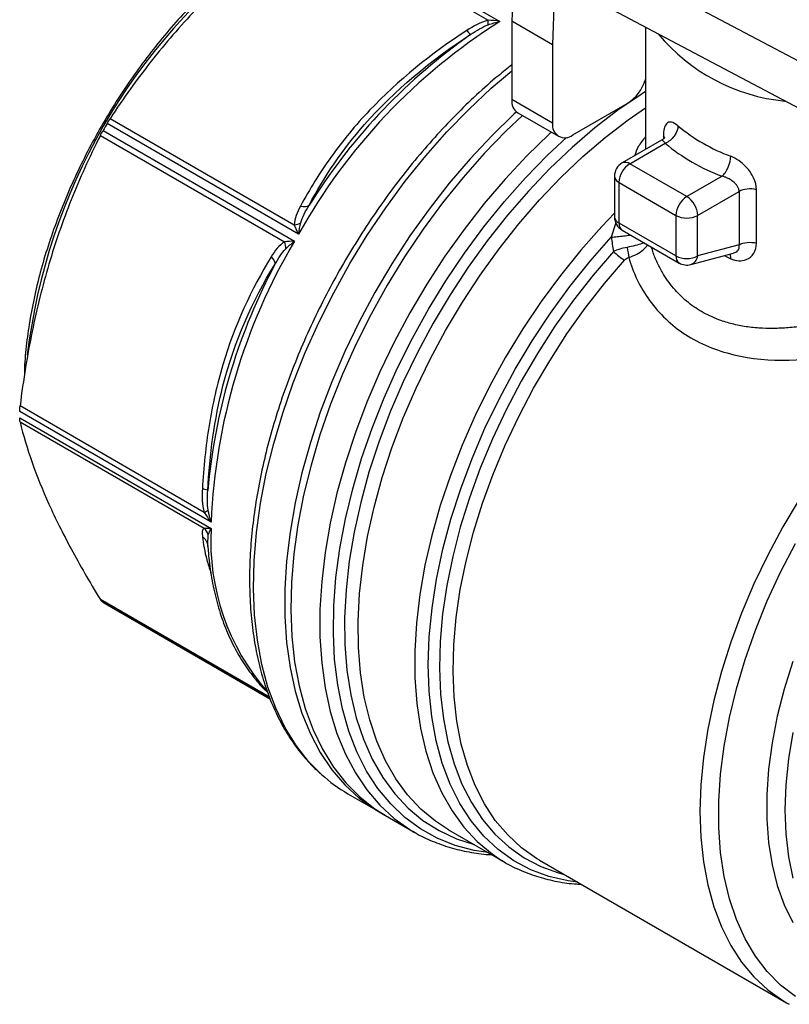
# Model space of a CAD drawing. Header units: inches. Extents: x 0.5 to 21.5, y 0.5 to 16.5.
# Tile 8 of 11: x 15.7 to 17.3, y 13 to 15. Entities that reach past the tile are written whole.
import ezdxf

# ---------------------------------------------------------------- set-up
doc = ezdxf.new("R2010")
doc.units = ezdxf.units.IN
doc.header["$LTSCALE"] = 2
doc.header["$MEASUREMENT"] = 0

msp = doc.modelspace()

# ---------------------------------------------------------------- linework, layer by layer
for p, q in [((16.3403, 15.2709), (16.7334, 15.0439)), ((16.3311, 15.2646), (16.709, 15.0464)), ((17.4715, 14.8962), (16.863, 15.2179)), ((16.7621, 15.1596), (16.7578, 15.0443)), ((16.8456, 15.1114), (16.8413, 14.9961)), ((17.4715, 14.7997), (16.863, 15.1215)), ((16.8413, 14.9961), (16.7578, 15.0443)), ((16.7578, 15.0443), (16.7578, 14.8835)), ((17.0323, 15.032), (17.0323, 14.7814)), ((16.8413, 14.9961), (16.8413, 14.8353)), ((16.8413, 14.8353), (16.7578, 14.8835)), ((16.8831, 14.8112), (16.9945, 14.8755)), ((16.3111, 14.6264), (15.9332, 14.8445)), ((16.7701, 14.8565), (16.8536, 14.8083)), ((16.3201, 14.6076), (15.927, 14.8345)), ((15.9132, 14.81), (16.2912, 14.5918)), ((15.9188, 14.8204), (16.3119, 14.5934)), ((17.069, 14.8089), (17.069, 14.8033)), ((17.0709, 14.8052), (17.069, 14.8089)), ((17.0649, 14.8002), (16.9843, 14.7537)), ((17, 14.7521), (17.0726, 14.794)), ((17.117, 14.6846), (17, 14.7521)), ((16.9685, 14.7264), (16.9685, 14.6433)), ((17.1895, 14.7265), (17.117, 14.6846)), ((16.9778, 14.7136), (17.0947, 14.6461)), ((16.9778, 14.6304), (16.9778, 14.7136)), ((17.1392, 14.6461), (17.2242, 14.6951)), ((17.2242, 14.6951), (17.2242, 14.5857)), ((17.2598, 14.5893), (17.2598, 14.6988)), ((16.3485, 14.6777), (16.3415, 14.667)), ((17.0947, 14.6461), (17.0947, 14.5629)), ((17.1392, 14.5629), (17.1392, 14.6461)), ((16.9714, 14.6309), (16.9619, 14.6015)), ((17.0947, 14.5629), (16.9778, 14.6304)), ((16.9843, 14.616), (17.1012, 14.5485)), ((17.2242, 14.5857), (17.1392, 14.5629)), ((17.1251, 14.5454), (17.2131, 14.5689)), ((17.1938, 14.5637), (17.207, 14.5571)), ((16.2712, 14.5452), (16.2657, 14.5345)), ((16.1407, 14.0173), (15.7476, 14.2442)), ((16.1263, 14.0371), (15.7484, 14.2553)), ((15.7476, 14.2309), (16.1407, 14.0039)), ((15.7484, 14.2228), (16.1263, 14.0046)), ((16.1324, 13.974), (16.1332, 13.9722)), ((16.1337, 13.9712), (16.1345, 13.9911)), ((16.1335, 13.9672), (16.1337, 13.9712)), ((16.1338, 13.9693), (16.1347, 13.9572)), ((16.2605, 13.6579), (15.9132, 13.8584)), ((16.2621, 13.6542), (15.9188, 13.8524)), ((15.9229, 13.85), (16.2621, 13.6542)), ((16.4212, 13.46), (16.4977, 13.4159)), ((16.4852, 13.4231), (16.5572, 13.3815)), ((16.5549, 13.3829), (16.5572, 13.3815)), ((16.6278, 13.3862), (16.7439, 13.3192)), ((16.7369, 13.3234), (16.7439, 13.3192)), ((16.8145, 13.3239), (16.8086, 13.3274)), ((16.8145, 13.3239), (17.3214, 13.0313)), ((17.3214, 13.0313), (17.327, 13.0282))]:
    msp.add_line(p, q)
at = {"flags": 128}
for points in [[(16.3674, 13.4992), (16.3406, 13.5264), (16.3151, 13.559), (16.2926, 13.5954), (16.2733, 13.6354), (16.2573, 13.6787), (16.2447, 13.7253), (16.2355, 13.7747), (16.2297, 13.8268), (16.2275, 13.8812), (16.2289, 13.9377), (16.2337, 13.996), (16.242, 14.0557), (16.2538, 14.1166), (16.269, 14.1783), (16.2875, 14.2405), (16.3092, 14.3029), (16.3339, 14.365), (16.3617, 14.4267), (16.3922, 14.4875), (16.4254, 14.5472), (16.4611, 14.6054), (16.4991, 14.6618), (16.5391, 14.7161), (16.581, 14.768), (16.6245, 14.8173), (16.6695, 14.8636), (16.7156, 14.9068), (16.7578, 14.9427)], [(17.0323, 14.8999), (17.0235, 14.8944), (16.9757, 14.862), (16.9284, 14.8257), (16.8817, 14.7857), (16.8361, 14.7423), (16.7917, 14.6958), (16.7487, 14.6463), (16.7075, 14.5942), (16.6682, 14.5397), (16.6311, 14.4832), (16.5964, 14.4249), (16.5642, 14.3652), (16.5348, 14.3045), (16.5083, 14.243), (16.4849, 14.1811), (16.4646, 14.1192), (16.4477, 14.0576), (16.4341, 13.9967), (16.4241, 13.9367), (16.4176, 13.8781), (16.4146, 13.8211), (16.4152, 13.766), (16.4194, 13.7133), (16.4272, 13.6631), (16.4385, 13.6158), (16.4533, 13.5716), (16.4714, 13.5307), (16.4927, 13.4935), (16.5173, 13.46), (16.5448, 13.4306), (16.5752, 13.4053), (16.6083, 13.3843), (16.6439, 13.3677), (16.6802, 13.356)], [(16.6278, 13.3862), (16.601, 13.4037), (16.571, 13.4287), (16.5438, 13.4577), (16.5196, 13.4908), (16.4985, 13.5275), (16.4806, 13.5679), (16.466, 13.6115), (16.4549, 13.6582), (16.4472, 13.7078), (16.4431, 13.7598), (16.4424, 13.8142), (16.4454, 13.8704), (16.4518, 13.9283), (16.4617, 13.9876), (16.4751, 14.0477), (16.4918, 14.1086), (16.5118, 14.1697), (16.535, 14.2308), (16.5611, 14.2915), (16.5902, 14.3514), (16.6219, 14.4103), (16.6562, 14.4679), (16.6928, 14.5237), (16.7316, 14.5775), (16.7723, 14.6289), (16.8147, 14.6778), (16.8586, 14.7237), (16.9036, 14.7666), (16.9497, 14.806), (16.9964, 14.8418), (17.0323, 14.8666)], [(16.7671, 14.8586), (16.7622, 14.854), (16.7165, 14.8096), (16.6721, 14.7622), (16.6291, 14.7119), (16.5879, 14.659), (16.5486, 14.6039), (16.5115, 14.5468), (16.4767, 14.488), (16.4445, 14.4279), (16.415, 14.3667), (16.3883, 14.3048), (16.3647, 14.2425), (16.3442, 14.1802), (16.3269, 14.1182), (16.313, 14.0567), (16.3025, 13.9962), (16.2955, 13.937), (16.292, 13.8793), (16.292, 13.8236), (16.2955, 13.77), (16.3025, 13.7189), (16.313, 13.6705), (16.3269, 13.6251), (16.3442, 13.583), (16.3647, 13.5443), (16.3883, 13.5093), (16.415, 13.4782), (16.4445, 13.4511), (16.4767, 13.4282), (16.4852, 13.4231)], [(16.7794, 14.8511), (16.746, 14.8194), (16.7011, 14.7731), (16.6576, 14.7238), (16.6157, 14.6719), (16.5756, 14.6176), (16.5377, 14.5612), (16.502, 14.503), (16.4688, 14.4433), (16.4382, 14.3825), (16.4105, 14.3208), (16.3857, 14.2587), (16.364, 14.1963), (16.3456, 14.1341), (16.3304, 14.0724), (16.3186, 14.0115), (16.3103, 13.9518), (16.3054, 13.8935), (16.3041, 13.837), (16.3063, 13.7826), (16.312, 13.7305), (16.3212, 13.6811), (16.3339, 13.6345), (16.3499, 13.5912), (16.3692, 13.5512), (16.3916, 13.5148), (16.4172, 13.4822), (16.4456, 13.4536), (16.4769, 13.429), (16.4977, 13.4159)], [(16.8389, 14.8168), (16.8342, 14.8125), (16.7885, 14.7681), (16.744, 14.7206), (16.7011, 14.6703), (16.6599, 14.6175), (16.6206, 14.5623), (16.5835, 14.5052), (16.5487, 14.4465), (16.5165, 14.3863), (16.487, 14.3251), (16.4603, 14.2633), (16.4367, 14.201), (16.4162, 14.1386), (16.3989, 14.0766), (16.385, 14.0152), (16.3745, 13.9547), (16.3675, 13.8954), (16.364, 13.8378), (16.364, 13.782), (16.3675, 13.7284), (16.3745, 13.6773), (16.385, 13.6289), (16.3989, 13.5836), (16.4162, 13.5414), (16.4367, 13.5028), (16.4603, 13.4678), (16.487, 13.4366), (16.5165, 13.4095), (16.5487, 13.3866), (16.5549, 13.3829)], [(16.7091, 13.3393), (16.6803, 13.3438), (16.6413, 13.354), (16.6044, 13.3687), (16.57, 13.3879), (16.5382, 13.4114), (16.5091, 13.439), (16.4829, 13.4708), (16.4598, 13.5064), (16.4399, 13.5457), (16.4233, 13.5884), (16.4101, 13.6344), (16.4004, 13.6833), (16.3941, 13.735), (16.3915, 13.7891), (16.3924, 13.8453), (16.3968, 13.9034), (16.4048, 13.963), (16.4163, 14.0237), (16.4312, 14.0853), (16.4495, 14.1475), (16.471, 14.2098), (16.4956, 14.2719), (16.5233, 14.3336), (16.5537, 14.3944), (16.5869, 14.454), (16.6226, 14.5121), (16.6605, 14.5684), (16.7006, 14.6226), (16.7425, 14.6744), (16.7861, 14.7235), (16.8311, 14.7696), (16.8701, 14.8061)], [(16.9685, 14.6505), (16.9423, 14.6232), (16.8991, 14.5745), (16.8575, 14.5231), (16.8178, 14.4693), (16.7803, 14.4134), (16.7451, 14.3556), (16.7124, 14.2963), (16.6825, 14.2359), (16.6556, 14.1746), (16.6316, 14.113), (16.6109, 14.0512), (16.5935, 13.9896), (16.5795, 13.9287), (16.569, 13.8687), (16.5621, 13.81), (16.5587, 13.753), (16.559, 13.6978), (16.5629, 13.645), (16.5703, 13.5947), (16.5814, 13.5473), (16.5959, 13.503), (16.6138, 13.4621), (16.635, 13.4248), (16.6594, 13.3913), (16.6869, 13.3619), (16.7172, 13.3366), (16.7369, 13.3234)], [(16.8934, 13.2784), (16.8733, 13.2811), (16.8338, 13.2902), (16.7965, 13.304), (16.7617, 13.3224), (16.7296, 13.3454), (16.7003, 13.3727), (16.6741, 13.4043), (16.6511, 13.4399), (16.6314, 13.4793), (16.6151, 13.5224), (16.6024, 13.5687), (16.5933, 13.6182), (16.5879, 13.6704), (16.5862, 13.725), (16.5882, 13.7818), (16.594, 13.8404), (16.6034, 13.9004), (16.6164, 13.9615), (16.6329, 14.0234), (16.6529, 14.0856), (16.6762, 14.1478), (16.7027, 14.2096), (16.7322, 14.2706), (16.7646, 14.3306), (16.7996, 14.389), (16.8371, 14.4457), (16.8768, 14.5002), (16.9185, 14.5522), (16.9619, 14.6015)], [(16.9662, 14.5723), (16.9244, 14.5237), (16.8843, 14.4724), (16.8462, 14.4188), (16.8103, 14.3632), (16.7769, 14.306), (16.746, 14.2474), (16.7179, 14.1878), (16.6927, 14.1275), (16.6707, 14.067), (16.6519, 14.0065), (16.6364, 13.9465), (16.6243, 13.8872), (16.6158, 13.829), (16.6107, 13.7722), (16.6093, 13.7173), (16.6115, 13.6644), (16.6172, 13.6139), (16.6264, 13.5662), (16.6392, 13.5214), (16.6553, 13.4799), (16.6748, 13.4419), (16.6975, 13.4075), (16.7232, 13.3771), (16.7519, 13.3508), (16.7833, 13.3287), (16.8173, 13.311), (16.8536, 13.2978), (16.8653, 13.2946)], [(16.8086, 13.3274), (16.8084, 13.3275), (16.7775, 13.3493), (16.7493, 13.3754), (16.7239, 13.4054), (16.7016, 13.4393), (16.6824, 13.4768), (16.6665, 13.5178), (16.654, 13.562), (16.6448, 13.6091), (16.6392, 13.6589), (16.6371, 13.711), (16.6386, 13.7653), (16.6436, 13.8212), (16.652, 13.8786), (16.6639, 13.9371), (16.6792, 13.9964), (16.6978, 14.056), (16.7195, 14.1157), (16.7444, 14.1751), (16.7721, 14.2339), (16.8025, 14.2917), (16.8356, 14.3481), (16.871, 14.403), (16.9086, 14.4558), (16.9481, 14.5064), (16.9893, 14.5544)], [(17.3475, 14.0636), (17.3139, 14.0071), (17.283, 13.9492), (17.2547, 13.8902), (17.2294, 13.8306), (17.2072, 13.7706), (17.1881, 13.7107), (17.1724, 13.6511), (17.16, 13.5922), (17.1512, 13.5344), (17.1458, 13.478), (17.144, 13.4233), (17.1458, 13.3707), (17.1512, 13.3205), (17.16, 13.2729), (17.1724, 13.2283), (17.1881, 13.1869), (17.2072, 13.1489), (17.2294, 13.1146), (17.2547, 13.0842), (17.283, 13.0579), (17.3139, 13.0358), (17.3214, 13.0313)], [(17.3398, 13.0441), (17.3095, 13.0674), (17.2821, 13.0951), (17.2578, 13.1268), (17.2366, 13.1624), (17.2188, 13.2018), (17.2044, 13.2445), (17.1935, 13.2905), (17.1862, 13.3394), (17.1825, 13.3908), (17.1825, 13.4446), (17.1862, 13.5003), (17.1935, 13.5576), (17.2044, 13.6161), (17.2188, 13.6755), (17.2366, 13.7355), (17.2578, 13.7955), (17.2821, 13.8554), (17.3095, 13.9147), (17.3398, 13.9729)], [(17.3343, 13.731), (17.3168, 13.6748), (17.3027, 13.6191), (17.292, 13.5641), (17.2849, 13.5104), (17.2813, 13.4582), (17.2813, 13.4078), (17.2849, 13.3598), (17.292, 13.3142), (17.3027, 13.2716), (17.3168, 13.2321), (17.3343, 13.1961)], [(17.3354, 13.2869), (17.3263, 13.3309), (17.3207, 13.3776), (17.3189, 13.4269), (17.3207, 13.4782), (17.3263, 13.5313), (17.3354, 13.5858)]]:
    msp.add_lwpolyline(points, dxfattribs=at)
for centre, radius, start, end in [((16.9856, 14.214), 1.231, 126.8541, 173.2043), ((17.3831, 14.0145), 1.2173, 122.2577, 150.8414), ((17.374, 14.0222), 1.2171, 125.1226, 147.4129), ((17.3562, 15.267), 0.3882, 219.838, 264.4255), ((16.9452, 14.9523), 0.0913, 302.6949, 342.6305), ((16.7859, 14.88), 0.0283, 172.7442, 235.9436), ((17.1925, 14.0945), 1.466, 149.6802, 150.3198), ((16.8668, 14.8312), 0.0258, 170.786, 309.2033), ((17.3349, 15.1139), 0.3694, 230.2622, 249.7432), ((17.3276, 15.1008), 0.399, 230.2622, 249.7432), ((17, 14.7264), 0.0315, 119.9973, 180), ((17.0261, 14.7114), 0.0484, 122.6055, 177.3945), ((16.9908, 14.7392), 0.0158, 54.3824, 114.3071), ((16.9843, 14.728), 0.0158, 185.6948, 245.6253), ((17.143, 14.6439), 0.0484, 122.6055, 177.3945), ((17.0909, 14.6439), 0.0484, 2.6055, 57.3945), ((17, 14.6433), 0.0315, 180, 240.0027), ((16.9843, 14.6448), 0.0158, 185.6948, 245.6253), ((17.117, 14.689), 0.0484, 242.6097, 297.3903), ((16.9937, 14.6289), 0.016, 174.669, 234.0188), ((17.3661, 13.9666), 1.2265, 149.2666, 177.6332), ((17.1106, 14.5614), 0.016, 174.669, 234.0188), ((17.117, 14.6059), 0.0484, 242.6097, 297.3903), ((17.1182, 14.5654), 0.0212, 289.038, 353.3715), ((17.117, 14.5758), 0.0315, 240.0027, 284.9958), ((17.3462, 13.9733), 1.2175, 152.5515, 174.8747), ((16.6059, 13.977), 0.466, 176.6834, 221.2306), ((16.064, 14.0944), 0.2822, 239.0352, 240.0027), ((16.5799, 13.7343), 0.3169, 227.8914, 239.9482)]:
    msp.add_arc(centre, radius, start, end)
for points, knots in [([(16.3311, 15.2646), (16.2875, 15.2317), (16.2481, 15.1995), (16.1748, 15.1345), (16.1409, 15.1018), (16.0769, 15.0342), (16.0468, 14.9993), (15.9887, 14.9256), (15.9607, 14.8867), (15.9332, 14.8445)], [0, 0, 0, 0, 0.25, 0.25, 0.5, 0.5, 0.75, 0.75, 1, 1, 1, 1]), ([(16.2868, 15.2292), (16.2829, 15.2269), (16.265, 15.2164), (16.2332, 15.1941), (16.1918, 15.1624), (16.1511, 15.1272), (16.1113, 15.089), (16.0726, 15.048), (16.0354, 15.0044), (15.9997, 14.9586), (15.9658, 14.9107), (15.9338, 14.8611), (15.9041, 14.81), (15.8766, 14.7577), (15.8517, 14.7045), (15.8294, 14.6507), (15.8098, 14.5967), (15.7931, 14.5427), (15.7795, 14.489), (15.7688, 14.436), (15.7614, 14.384), (15.7575, 14.3435), (15.7572, 14.321), (15.7571, 14.3148)], [0, 0, 0, 0, 0.014065, 0.0649913, 0.115908, 0.1668121, 0.2177028, 0.2685807, 0.3194473, 0.3703046, 0.421155, 0.472001, 0.522845, 0.5736896, 0.6245368, 0.6753891, 0.726249, 0.7771193, 0.8280025, 0.8789007, 0.9298159, 0.9807491, 1, 1, 1, 1]), ([(16.7334, 15.0439), (16.7333, 15.0439), (16.7331, 15.044), (16.7249, 15.0454), (16.7168, 15.0463), (16.709, 15.0464)], [-0.08395482, -0.08395482, -0.08395482, -0.08395482, -0.08246334, -0.08246334, 0, 0, 0, 0]), ([(16.6652, 15.0253), (16.5921, 14.9777), (16.5239, 14.9227), (16.437, 14.8314), (16.4107, 14.7994), (16.3635, 14.7335), (16.3426, 14.6996), (16.3241, 14.6653)], [0, 0, 0, 0, 0.5, 0.5, 0.75, 0.75, 1, 1, 1, 1]), ([(16.7093, 15.0371), (16.717, 15.0399), (16.725, 15.0422), (16.7331, 15.0439), (16.7333, 15.0439), (16.7334, 15.0439)], [-0.08395482, -0.08395482, -0.08395482, -0.08395482, -0.00149148, -0.00149148, 0, 0, 0, 0]), ([(16.3415, 14.667), (16.3722, 14.7243), (16.4603, 14.8553), (16.5918, 14.9644), (16.6737, 15.0177)], [0, 0, 0, 0, 0.575193, 1.342116, 1.342116, 1.342116, 1.342116]), ([(16.7578, 14.9546), (16.7486, 14.9474), (16.7242, 14.9283), (16.6854, 14.8938), (16.6418, 14.8517), (16.5994, 14.8066), (16.5583, 14.759), (16.5189, 14.7091), (16.4812, 14.6572), (16.4455, 14.6033), (16.4119, 14.5479), (16.3805, 14.4912), (16.3516, 14.4334), (16.3252, 14.3748), (16.3015, 14.3157), (16.2806, 14.2564), (16.2626, 14.1972), (16.2476, 14.1383), (16.2357, 14.0799), (16.2269, 14.0225), (16.2213, 13.9662), (16.219, 13.9113), (16.2199, 13.858), (16.224, 13.8067), (16.2315, 13.7576), (16.2422, 13.7109), (16.2561, 13.6668), (16.2732, 13.6257), (16.2933, 13.5877), (16.3165, 13.5532), (16.3401, 13.5243), (16.3572, 13.5086), (16.3645, 13.5018)], [0, 0, 0, 0, 0.020817, 0.054925, 0.089017, 0.123094, 0.157158, 0.19121, 0.225254, 0.259291, 0.293325, 0.327358, 0.361393, 0.395433, 0.42948, 0.463537, 0.497606, 0.531691, 0.565795, 0.599918, 0.634062, 0.668228, 0.702412, 0.736609, 0.770808, 0.804988, 0.839125, 0.873186, 0.907134, 0.940931, 0.974551, 1, 1, 1, 1]), ([(17.0988, 14.8298), (17.0889, 14.8383), (17.0739, 14.8415), (17.069, 14.8206), (17.069, 14.8089)], [0, 0, 0, 0, 0.1455002, 0.2546253, 0.2546253, 0.2546253, 0.2546253]), ([(17.0988, 14.8298), (17.0988, 14.8231), (17.0959, 14.8153), (17.0862, 14.8021), (17.0794, 14.7967), (17.0726, 14.794)], [0, 0, 0, 0, 0.5, 0.5, 1, 1, 1, 1]), ([(15.9132, 14.81), (15.8905, 14.7651), (15.8708, 14.7214), (15.836, 14.6342), (15.8209, 14.5907), (15.7943, 14.5015), (15.7829, 14.4558), (15.7633, 14.3598), (15.7551, 14.3095), (15.7484, 14.2553)], [0, 0, 0, 0, 0.25, 0.25, 0.5, 0.5, 0.75, 0.75, 1, 1, 1, 1]), ([(17.0323, 14.807), (17.0268, 14.8006), (17.0167, 14.789), (17.012, 14.7749), (17.0099, 14.7685)], [0, 0, 0, 0, 0.546746, 1, 1, 1, 1]), ([(17.0718, 14.8057), (17.0717, 14.8058), (17.0716, 14.8062), (17.0697, 14.8035), (17.0665, 14.8013), (17.0649, 14.8002)], [0, 0, 0, 0, 0.20948, 0.604352, 1, 1, 1, 1]), ([(17.0726, 14.794), (17.071, 14.7961), (17.0683, 14.7994), (17.0661, 14.8004), (17.0652, 14.8006), (17.0649, 14.8002), (17.0649, 14.8002)], [0, 0, 0, 0, 0.492173, 0.80396, 0.990558, 1, 1, 1, 1]), ([(17.1895, 14.7265), (17.1941, 14.7305), (17.1986, 14.7372), (17.2051, 14.7523), (17.207, 14.7606), (17.207, 14.7673)], [0, 0, 0, 0, 0.5, 0.5, 1, 1, 1, 1]), ([(17.2598, 14.6988), (17.2598, 14.7065), (17.2558, 14.7232), (17.2372, 14.7499), (17.218, 14.7631), (17.207, 14.7673)], [0, 0, 0, 0, 0.0727269, 0.1454538, 0.2545442, 0.2545442, 0.2545442, 0.2545442]), ([(17.2242, 14.6951), (17.2242, 14.696), (17.2241, 14.6976), (17.2236, 14.7002), (17.2226, 14.7027), (17.221, 14.706), (17.218, 14.7101), (17.2139, 14.7141), (17.2085, 14.7182), (17.2024, 14.7219), (17.1955, 14.7248), (17.1913, 14.726), (17.1895, 14.7265)], [0, 0, 0, 0, 0.056923, 0.115367, 0.175598, 0.237862, 0.351978, 0.485804, 0.576614, 0.744215, 0.888172, 1, 1, 1, 1]), ([(17.2598, 14.6988), (17.254, 14.7003), (17.2473, 14.7008), (17.2347, 14.6995), (17.2288, 14.6977), (17.2242, 14.6951)], [0, 0, 0, 0, 0.5, 0.5, 1, 1, 1, 1]), ([(16.3111, 14.6264), (16.3136, 14.6206), (16.3166, 14.6144), (16.32, 14.6078), (16.32, 14.6077), (16.3201, 14.6076)], [-0.00149148, -0.00149148, -0.00149148, -0.00149148, 0.08097186, 0.08097186, 0.08246334, 0.08246334, 0.08246334, 0.08246334]), ([(16.3201, 14.6076), (16.3201, 14.6077), (16.3201, 14.6079), (16.3213, 14.616), (16.3229, 14.6239), (16.3247, 14.6312)], [-0.00149148, -0.00149148, -0.00149148, -0.00149148, 0, 0, 0.08246334, 0.08246334, 0.08246334, 0.08246334]), ([(16.9619, 14.6015), (16.9661, 14.6018), (16.9744, 14.6026), (16.9873, 14.604), (16.9965, 14.6052), (17.0009, 14.6059), (17.0015, 14.606)], [0, 0, 0, 0, 0.316784, 0.633536, 0.950485, 1, 1, 1, 1]), ([(16.3119, 14.5934), (16.3118, 14.5934), (16.3117, 14.5934), (16.3043, 14.5931), (16.2974, 14.5925), (16.2912, 14.5918)], [-0.08395478, -0.08395478, -0.08395478, -0.08395478, -0.08246738, -0.08246738, 0, 0, 0, 0]), ([(16.2938, 14.5776), (16.2992, 14.5829), (16.3052, 14.5882), (16.3117, 14.5932), (16.3118, 14.5933), (16.3119, 14.5934)], [-0.08395478, -0.08395478, -0.08395478, -0.08395478, -0.0014874, -0.0014874, 0, 0, 0, 0]), ([(17.0293, 14.59), (17.028, 14.5894), (17.0235, 14.5875), (17.0115, 14.584), (17, 14.5817), (16.9942, 14.5805)], [0, 0, 0, 0, 0.171582, 0.582845, 1, 1, 1, 1]), ([(16.9979, 14.5598), (17.0037, 14.562), (17.015, 14.5661), (17.0277, 14.5754), (17.0349, 14.5824), (17.0362, 14.586), (17.0362, 14.586)], [0, 0, 0, 0, 0.335722, 0.666765, 0.993652, 1, 1, 1, 1]), ([(17.6346, 14.5097), (17.6211, 14.5034), (17.5933, 14.4903), (17.5489, 14.4718), (17.5027, 14.4551), (17.4561, 14.4402), (17.4092, 14.428), (17.3666, 14.4201), (17.3298, 14.4157), (17.2997, 14.414), (17.2708, 14.4143), (17.2423, 14.4169), (17.2137, 14.4223), (17.1828, 14.4313), (17.1509, 14.4454), (17.1192, 14.4666), (17.0916, 14.4931), (17.0716, 14.5201), (17.0575, 14.5461), (17.0491, 14.565), (17.0456, 14.5772), (17.0445, 14.5813)], [0, 0, 0, 0, 0.062165, 0.127963, 0.192108, 0.256833, 0.321333, 0.385726, 0.433335, 0.476069, 0.513949, 0.559223, 0.603308, 0.646292, 0.708884, 0.769565, 0.831789, 0.897512, 0.936284, 0.979148, 1, 1, 1, 1]), ([(17.207, 14.5571), (17.2179, 14.5522), (17.2373, 14.5512), (17.2561, 14.5669), (17.2598, 14.5816), (17.2598, 14.5893)], [0, 0, 0, 0, 0.1082701, 0.1804501, 0.2526302, 0.2526302, 0.2526302, 0.2526302]), ([(17.213, 14.5694), (17.2145, 14.5697), (17.2178, 14.5703), (17.2213, 14.5732), (17.2238, 14.5767), (17.2249, 14.5811), (17.2245, 14.5841), (17.2242, 14.5857)], [0, 0, 0, 0, 0.173515, 0.376357, 0.578864, 0.785335, 1, 1, 1, 1]), ([(17.2242, 14.5857), (17.2288, 14.5883), (17.2347, 14.5901), (17.2473, 14.5914), (17.254, 14.5909), (17.2598, 14.5893)], [0, 0, 0, 0, 0.5, 0.5, 1, 1, 1, 1]), ([(16.264, 14.5611), (16.2231, 14.4948), (16.1887, 14.4203), (16.1526, 14.2997), (16.1432, 14.258), (16.1295, 14.1727), (16.125, 14.1293), (16.1227, 14.0857)], [0, 0, 0, 0, 0.5, 0.5, 0.75, 0.75, 1, 1, 1, 1]), ([(16.9979, 14.5598), (17.0067, 14.5287), (17.0352, 14.4687), (17.1097, 14.3969), (17.2448, 14.3413), (17.4452, 14.3509), (17.6032, 14.4051), (17.6703, 14.4354)], [6.082024, 6.082024, 6.082024, 6.082024, 6.407761, 6.733498, 7.059235, 7.710709, 8.345895, 8.345895, 8.345895, 8.345895]), ([(17.207, 14.5571), (17.2071, 14.5598), (17.2071, 14.5638), (17.2058, 14.5661), (17.2053, 14.5668)], [0, 0, 0, 0, 0.6651761, 1, 1, 1, 1]), ([(16.1335, 14.0821), (16.1375, 14.1553), (16.1605, 14.3247), (16.2255, 14.4716), (16.2712, 14.5452)], [0, 0, 0, 0, 0.575186, 1.3421, 1.3421, 1.3421, 1.3421]), ([(15.7484, 14.2228), (15.7551, 14.1948), (15.7633, 14.1673), (15.7829, 14.1115), (15.7943, 14.0833), (15.8209, 14.0247), (15.836, 13.9943), (15.8708, 13.9297), (15.8905, 13.8956), (15.9132, 13.8584)], [0, 0, 0, 0, 0.25, 0.25, 0.5, 0.5, 0.75, 0.75, 1, 1, 1, 1]), ([(16.1263, 14.0371), (16.1304, 14.0305), (16.1352, 14.0239), (16.1405, 14.0175), (16.1406, 14.0174), (16.1407, 14.0173)], [-0.0014874, -0.0014874, -0.0014874, -0.0014874, 0.08097998, 0.08097998, 0.08246738, 0.08246738, 0.08246738, 0.08246738]), ([(16.1407, 14.0173), (16.1407, 14.0174), (16.1406, 14.0176), (16.138, 14.0254), (16.1359, 14.0335), (16.1345, 14.0416)], [-0.0014874, -0.0014874, -0.0014874, -0.0014874, 0, 0, 0.08246738, 0.08246738, 0.08246738, 0.08246738]), ([(16.1407, 14.0039), (16.1406, 14.0039), (16.1405, 14.0039), (16.1352, 14.0038), (16.1304, 14.004), (16.1263, 14.0046)], [-0.08395482, -0.08395482, -0.08395482, -0.08395482, -0.08246334, -0.08246334, 0, 0, 0, 0]), ([(16.1345, 13.9911), (16.1359, 13.9948), (16.138, 13.9991), (16.1406, 14.0038), (16.1407, 14.0038), (16.1407, 14.0039)], [-0.08395482, -0.08395482, -0.08395482, -0.08395482, -0.00149148, -0.00149148, 0, 0, 0, 0]), ([(16.1227, 13.9875), (16.1242, 13.9861), (16.1273, 13.9835), (16.1306, 13.9788), (16.1318, 13.9755), (16.1323, 13.974)], [0, 0, 0, 0, 0.354363, 0.708897, 1, 1, 1, 1]), ([(16.1227, 13.9875), (16.1248, 13.9722), (16.1281, 13.9492), (16.1371, 13.9222), (16.1402, 13.9132)], [0, 0, 0, 0, 0.664981, 1, 1, 1, 1]), ([(16.1323, 13.974), (16.1324, 13.9736), (16.1333, 13.9715), (16.1334, 13.9692), (16.1335, 13.9672)], [0, 0, 0, 0, 0.151823, 1, 1, 1, 1]), ([(16.1347, 13.9572), (16.135, 13.9528), (16.1364, 13.9319), (16.1422, 13.8965), (16.1522, 13.8516), (16.1657, 13.8096), (16.1824, 13.7704), (16.2021, 13.7344), (16.225, 13.7021), (16.2431, 13.6802), (16.2544, 13.6702), (16.2562, 13.6686)], [0, 0, 0, 0, 0.036484, 0.171663, 0.306751, 0.441612, 0.576067, 0.709912, 0.842955, 0.975071, 1, 1, 1, 1]), ([(16.5548, 13.3832), (16.5563, 13.3823), (16.5687, 13.3741), (16.5941, 13.3626), (16.6309, 13.349), (16.6699, 13.3401), (16.6984, 13.3356), (16.7142, 13.3353), (16.716, 13.3353)], [0, 0, 0, 0, 0.032274, 0.265874, 0.499402, 0.73347, 0.968684, 1, 1, 1, 1]), ([(16.7365, 13.3241), (16.7386, 13.3226), (16.7513, 13.314), (16.7769, 13.3021), (16.8129, 13.2885), (16.851, 13.2796), (16.88, 13.275), (16.8967, 13.2748), (16.8997, 13.2747)], [0, 0, 0, 0, 0.045997, 0.271554, 0.496988, 0.722917, 0.94998, 1, 1, 1, 1])]:
    msp.add_open_spline(points, degree=3, knots=knots)
for points in [[(16.709, 15.0464), (16.6934, 15.0425), (16.6787, 15.0342), (16.6652, 15.0253)], [(16.7093, 15.0371), (16.7096, 15.0391), (16.7095, 15.0424), (16.709, 15.0464)], [(16.6652, 15.0253), (16.6694, 15.0202), (16.6726, 15.0173), (16.6737, 15.0177)], [(16.6737, 15.0177), (16.6855, 15.0255), (16.6978, 15.0328), (16.7093, 15.0371)], [(15.927, 14.8345), (15.929, 14.8381), (15.9311, 14.8414), (15.9332, 14.8445)], [(15.9132, 14.81), (15.9149, 14.8133), (15.9168, 14.8168), (15.9188, 14.8204)], [(16.3241, 14.6653), (16.3173, 14.6526), (16.3113, 14.6392), (16.3111, 14.6264)], [(16.3241, 14.6653), (16.3317, 14.6636), (16.3381, 14.6643), (16.3415, 14.667)], [(16.3247, 14.6312), (16.3276, 14.6421), (16.3343, 14.6547), (16.3415, 14.667)], [(16.3111, 14.6264), (16.3162, 14.6272), (16.321, 14.6289), (16.3247, 14.6312)], [(16.9619, 14.6015), (16.9632, 14.5917), (16.9647, 14.582), (16.9662, 14.5723)], [(16.2912, 14.5918), (16.2802, 14.5853), (16.2715, 14.5734), (16.264, 14.5611)], [(16.2938, 14.5776), (16.2939, 14.582), (16.293, 14.587), (16.2912, 14.5918)], [(16.9942, 14.5805), (16.9838, 14.5786), (16.9738, 14.5755), (16.9662, 14.5723)], [(16.9942, 14.5805), (16.996, 14.5731), (16.9973, 14.5658), (16.9979, 14.5598)], [(16.264, 14.5611), (16.2692, 14.5554), (16.2719, 14.5495), (16.2712, 14.5452)], [(16.2712, 14.5452), (16.2782, 14.5576), (16.2858, 14.5697), (16.2938, 14.5776)], [(16.9662, 14.5723), (16.9735, 14.5652), (16.982, 14.5586), (16.9893, 14.5544)], [(16.9893, 14.5544), (16.9915, 14.5568), (16.9946, 14.559), (16.9979, 14.5598)], [(15.7476, 14.2442), (15.7476, 14.2476), (15.7479, 14.2513), (15.7484, 14.2553)], [(15.7484, 14.2228), (15.7479, 14.2248), (15.7476, 14.2275), (15.7476, 14.2309)], [(16.1227, 14.0857), (16.1218, 14.0695), (16.1219, 14.0526), (16.1263, 14.0371)], [(16.1227, 14.0857), (16.1293, 14.0846), (16.1333, 14.0832), (16.1335, 14.0821)], [(16.1345, 14.0416), (16.1325, 14.0537), (16.1327, 14.068), (16.1335, 14.0821)], [(16.1263, 14.0371), (16.1301, 14.0388), (16.1329, 14.0403), (16.1345, 14.0416)], [(16.1263, 14.0046), (16.1219, 14.0018), (16.1218, 13.9949), (16.1227, 13.9875)], [(16.1345, 13.9911), (16.1329, 13.9962), (16.1301, 14.0008), (16.1263, 14.0046)], [(15.9188, 13.8524), (15.9168, 13.8536), (15.9149, 13.8557), (15.9132, 13.8584)]]:
    msp.add_open_spline(points, degree=3)

doc.saveas('drawing.dxf')
